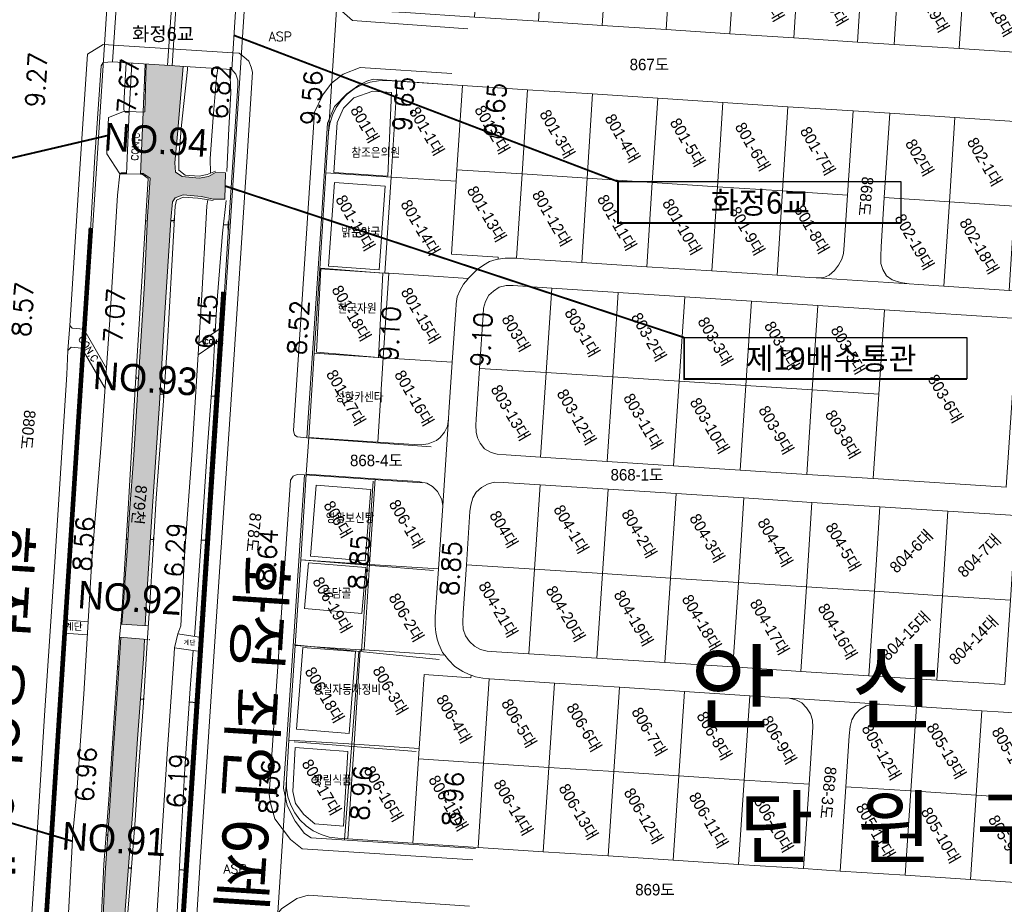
# Model space of a CAD drawing. Header units: metres. Extents: x 183400 to 184400, y 422200 to 427800.
# Tile 175 of 221: x 183801 to 184015, y 426805 to 426998. Entities that reach past the tile are written whole.
import ezdxf
from ezdxf.enums import TextEntityAlignment as Align

# ---------------------------------------------------------------- set-up
doc = ezdxf.new("R2010")
doc.units = ezdxf.units.M
doc.linetypes.add('DASHED2', pattern=[9.525, 6.35, -3.175])
for name, color, linetype in [('NR', 7, 'Continuous'), ('num', 7, 'Continuous'), ('교량명', 7, 'Continuous'), ('구조물명칭_작업', 5, 'Continuous'), ('도면리-t', 252, 'Continuous'), ('보축구간', 10, 'DASHED2'), ('하천', 140, 'Continuous'), ('횡단타점', 11, 'Continuous')]:
    doc.layers.add(name, color=color, linetype=linetype)
for name, color, linetype, lineweight in [('지번', 252, 'Continuous', 5), ('지적', 252, 'Continuous', 5), ('현황도', 7, 'Continuous', 5)]:
    doc.layers.add(name, color=color, linetype=linetype, lineweight=lineweight)
doc.styles.add('GHS', font='ROMANS', dxfattribs={"bigfont": 'GHS'})
doc.styles.add('gwang', font='romans.shx', dxfattribs={"bigfont": ' WHGTXT.SHX'})
doc.styles.get("Standard").update_dxf_attribs({"font": 'romans.shx', "bigfont": 'ghs.shx'})
doc.styles.add('UPM', font='Gulim.ttf')
doc.styles.add('돋움', font='Dotum.ttf')
doc.styles.add('평면도1(프)$0$굴림', font='Gulim.ttf')

msp = doc.modelspace()

# ---------------------------------------------------------------- hatches: boundary and pattern name
at = {"layer": '하천'}
h = msp.add_hatch(dxfattribs=at)
h.set_pattern_fill('MUDST', color=256, scale=0.25, style=0)
h.paths.add_polyline_path([(183833.85, 426954.28), (183834.25, 426958.18), (183834.81, 426959.04), (183836.57, 426959.7), (183840.52, 426959.31), (183843.09, 426958.73), (183845.58, 426958.73), (183845.73, 426964.47), (183843.55, 426964.52), (183842.08, 426963.7), (183840.03, 426963.32), (183836.34, 426963.63), (183834.9, 426964.6), (183834.75, 426966.62), (183835.31, 426972.87), (183836.53, 426987.6), (183828.5, 426988.12), (183828.24, 426977.69), (183827.88, 426977.63), (183827.28, 426964.36), (183827.83, 426964.33), (183829.35, 426963.31), (183828.82, 426954.94), (183828.12, 426940.4), (183826.84, 426919.92), (183825.83, 426903.12), (183824.9, 426890.66), (183824.38, 426882.23), (183823.82, 426874.44), (183823.51, 426869.94), (183823.21, 426866.35), (183828.3, 426866.05), (183828.58, 426871.66), (183829.77, 426890.95), (183831.43, 426914.32), (183832.53, 426934.06)])
h.paths.add_polyline_path([(183826.63, 426841.41), (183827.98, 426859.77), (183828.15, 426863.1), (183823, 426863.49), (183822.28, 426852.29), (183821.42, 426839.42), (183820.51, 426825.8), (183819.55, 426812.31), (183819.05, 426801.59), (183823.75, 426801.42), (183825.57, 426825.91)])

# ---------------------------------------------------------------- linework, layer by layer
at = {"layer": 'NR'}
for p, q in [((183828.36, 426982.53), (183828.06, 426982.54)), ((183824.42, 426977.63), (183824.43, 426977.81)), ((183823.7, 426964.45), (183823.71, 426964.26)), ((183828.4, 426963.95), (183828.22, 426963.7)), ((183828.78, 426953.99), (183828.34, 426954.01)), ((183833.84, 426954.13), (183834.62, 426954.09)), ((183845.3, 426953.24), (183846.45, 426953.16)), ((183826.84, 426919.79), (183826.28, 426919.82)), ((183831.54, 426916.4), (183832.34, 426916.34)), ((183842.66, 426915.99), (183844.08, 426915.89)), ((183824.54, 426884.77), (183824.18, 426884.79)), ((183829.39, 426884.81), (183830.12, 426884.77)), ((183840.49, 426884.69), (183842.08, 426884.59)), ((183822.59, 426857.06), (183822.27, 426857.08)), ((183827.27, 426850.11), (183827.98, 426850.06)), ((183837.88, 426849.48), (183839.51, 426849.37)), ((183820.13, 426820.48), (183819.75, 426820.51)), ((183824.64, 426813.43), (183825.32, 426813.37)), ((183835.72, 426813.01), (183837.1, 426812.91))]:
    msp.add_line(p, q, dxfattribs=at)
for points in [[(183828.05, 426982.15), (183828.07, 426982.93), (183828.07, 426982.15), (183828.1, 426982.93)], [(183828.07, 426982.24), (183828.09, 426982.84), (183828.09, 426982.24), (183828.11, 426982.84)], [(183828.09, 426982.33), (183828.11, 426982.75), (183828.12, 426982.33), (183828.13, 426982.75)], [(183824.21, 426977.82), (183824.65, 426977.79), (183824.2, 426977.8), (183824.65, 426977.78)], [(183824.26, 426977.8), (183824.6, 426977.78), (183824.26, 426977.79), (183824.6, 426977.77)], [(183824.31, 426977.79), (183824.55, 426977.78), (183824.31, 426977.78), (183824.54, 426977.76)], [(183823.97, 426964.27), (183823.46, 426964.25), (183823.97, 426964.29), (183823.46, 426964.26)], [(183823.91, 426964.28), (183823.52, 426964.26), (183823.91, 426964.3), (183823.52, 426964.28)], [(183823.85, 426964.29), (183823.58, 426964.28), (183823.85, 426964.31), (183823.57, 426964.29)], [(183828.54, 426963.47), (183827.89, 426963.94), (183828.56, 426963.48), (183827.9, 426963.95)], [(183828.48, 426963.54), (183827.98, 426963.9), (183828.49, 426963.56), (183827.99, 426963.92)], [(183828.42, 426963.61), (183828.07, 426963.86), (183828.43, 426963.63), (183828.08, 426963.88)], [(183834.68, 426955.11), (183834.57, 426953.07), (183834.62, 426955.12), (183834.51, 426953.07)], [(183828.31, 426953.45), (183828.38, 426954.58), (183828.34, 426953.45), (183828.41, 426954.58)], [(183828.35, 426953.58), (183828.4, 426954.45), (183828.38, 426953.58), (183828.43, 426954.44)], [(183828.39, 426953.71), (183828.42, 426954.31), (183828.42, 426953.71), (183828.45, 426954.31)], [(183834.54, 426954.65), (183834.48, 426953.55), (183834.49, 426954.65), (183834.43, 426953.55)], [(183834.61, 426954.88), (183834.53, 426953.31), (183834.55, 426954.88), (183834.47, 426953.31)], [(183846.34, 426953.97), (183846.23, 426952.37), (183846.26, 426953.98), (183846.15, 426952.38)], [(183846.45, 426954.31), (183846.29, 426952.02), (183846.37, 426954.32), (183846.21, 426952.03)], [(183846.55, 426954.65), (183846.35, 426951.67), (183846.47, 426954.65), (183846.27, 426951.68)], [(183826.23, 426919.1), (183826.32, 426920.55), (183826.27, 426919.09), (183826.36, 426920.55)], [(183826.28, 426919.26), (183826.35, 426920.38), (183826.32, 426919.26), (183826.39, 426920.38)], [(183826.33, 426919.43), (183826.38, 426920.21), (183826.37, 426919.42), (183826.42, 426920.21)], [(183832.27, 426916.91), (183832.19, 426915.79), (183832.21, 426916.91), (183832.13, 426915.8)], [(183832.34, 426917.14), (183832.22, 426915.55), (183832.28, 426917.14), (183832.17, 426915.55)], [(183832.41, 426917.38), (183832.26, 426915.31), (183832.36, 426917.38), (183832.21, 426915.31)], [(183843.95, 426916.91), (183843.82, 426914.91), (183843.85, 426916.91), (183843.72, 426914.91)], [(183844.08, 426917.33), (183843.89, 426914.47), (183843.98, 426917.33), (183843.79, 426914.48)], [(183844.2, 426917.75), (183843.96, 426914.04), (183844.1, 426917.76), (183843.86, 426914.04)], [(183842.2, 426886.54), (183841.95, 426882.64), (183842.09, 426886.54), (183841.85, 426882.65)], [(183824.15, 426884.32), (183824.2, 426885.26), (183824.18, 426884.32), (183824.23, 426885.26)], [(183824.18, 426884.42), (183824.22, 426885.15), (183824.21, 426884.42), (183824.25, 426885.15)], [(183824.21, 426884.53), (183824.24, 426885.04), (183824.24, 426884.53), (183824.27, 426885.04)], [(183830.05, 426885.29), (183829.99, 426884.26), (183830, 426885.29), (183829.94, 426884.26)], [(183830.12, 426885.51), (183830.03, 426884.04), (183830.07, 426885.51), (183829.98, 426884.04)], [(183830.18, 426885.72), (183830.07, 426883.81), (183830.13, 426885.73), (183830.01, 426883.82)], [(183841.93, 426885.65), (183841.8, 426883.56), (183841.83, 426885.66), (183841.7, 426883.56)], [(183842.06, 426886.09), (183841.88, 426883.1), (183841.96, 426886.1), (183841.77, 426883.11)], [(183822.24, 426856.67), (183822.3, 426857.5), (183822.27, 426856.67), (183822.32, 426857.49)], [(183822.27, 426856.76), (183822.32, 426857.4), (183822.3, 426856.76), (183822.34, 426857.4)], [(183822.3, 426856.86), (183822.33, 426857.3), (183822.32, 426856.86), (183822.35, 426857.3)], [(183827.91, 426850.57), (183827.86, 426849.57), (183827.86, 426850.57), (183827.81, 426849.57)], [(183827.98, 426850.78), (183827.89, 426849.35), (183827.93, 426850.78), (183827.84, 426849.36)], [(183828.04, 426850.99), (183827.93, 426849.14), (183827.99, 426850.99), (183827.88, 426849.14)], [(183839.37, 426850.43), (183839.23, 426848.34), (183839.27, 426850.44), (183839.13, 426848.34)], [(183839.51, 426850.88), (183839.31, 426847.88), (183839.4, 426850.88), (183839.2, 426847.89)], [(183839.64, 426851.32), (183839.38, 426847.43), (183839.54, 426851.32), (183839.28, 426847.43)], [(183819.72, 426820.02), (183819.79, 426820.99), (183819.74, 426820.02), (183819.82, 426820.99)], [(183819.75, 426820.13), (183819.81, 426820.88), (183819.78, 426820.13), (183819.84, 426820.88)], [(183819.79, 426820.24), (183819.83, 426820.77), (183819.81, 426820.24), (183819.85, 426820.76)], [(183825.26, 426813.85), (183825.18, 426812.9), (183825.21, 426813.86), (183825.13, 426812.91)], [(183825.32, 426814.05), (183825.21, 426812.7), (183825.28, 426814.06), (183825.17, 426812.7)], [(183825.39, 426814.25), (183825.24, 426812.49), (183825.34, 426814.25), (183825.2, 426812.49)], [(183836.97, 426813.89), (183836.84, 426811.96), (183836.87, 426813.9), (183836.74, 426811.97)], [(183837.09, 426814.3), (183836.91, 426811.54), (183837, 426814.31), (183836.81, 426811.55)], [(183837.22, 426814.71), (183836.98, 426811.12), (183837.12, 426814.71), (183836.88, 426811.13)]]:
    msp.add_solid(points, dxfattribs=at)
at = {"layer": '구조물명칭_작업', "ltscale": 20, "const_width": 0.4}
for points in [[(183931.09, 426962.55), (183847.62, 426994.33)], [(183695, 426943.3), (183820.13, 426972.57)], [(183945.49, 426928.66), (183845.66, 426961.6)], [(183681.72, 426858.02), (183812.46, 426819.19)]]:
    msp.add_lwpolyline(points, dxfattribs=at)
at = {"layer": '구조물명칭_작업', "linetype": 'Continuous'}
for points in [[(183992.56, 426953.55, 0.4, 0.4, 0), (183931.09, 426953.55, 0.4, 0.4, 0), (183931.09, 426962.55, 0, 0, 0)], [(184006.96, 426919.66, 0.4, 0.4, 0), (183945.49, 426919.66, 0.4, 0.4, 0), (183945.49, 426928.66, 0, 0, 0)]]:
    msp.add_lwpolyline(points, format="xyseb", dxfattribs=at)
for points in [[(183931.09, 426962.55), (183992.56, 426962.55), (183992.56, 426953.55)], [(183945.49, 426928.66), (184006.96, 426928.66), (184006.96, 426919.66)]]:
    msp.add_lwpolyline(points, dxfattribs=at)
at = {"layer": '보축구간', "const_width": 1}
for points in [[(183800.63, 426708.01), (183816.48, 426952.5)], [(183829.39, 426693.12), (183845.31, 426938.6)]]:
    msp.add_lwpolyline(points, dxfattribs=at)
at = {"layer": '지적', "linetype": 'Continuous'}
for points in [[(183784.08, 426445.98), (183841.5, 427333.41), (183842.07, 427336.29), (183842.68, 427338.89), (183843.64, 427341.91), (183844.5, 427344.25), (183845.93, 427347.19), (183856.03, 427362), (183934.99, 427445.17), (183931.19, 427445.49), (183920.44, 427446.4), (183909.46, 427447.32)], [(183934.99, 427445.17), (183856.03, 427362), (183845.93, 427347.19), (183844.5, 427344.25), (183843.64, 427341.91), (183842.68, 427338.89), (183842.07, 427336.29), (183841.5, 427333.41), (183784.08, 426445.98)], [(183812.34, 426425.2), (183870.97, 427323.92), (183871.44, 427326.93), (183872.34, 427330.3), (183873.74, 427333.8), (183875.98, 427337.47), (183877.7, 427340), (183880.02, 427342.94), (183895.43, 427359.44), (183971.95, 427442.05), (183945.64, 427444.27), (183942.11, 427444.57), (183936.32, 427445.06), (183934.99, 427445.17)], [(183971.95, 427442.05), (183895.43, 427359.44), (183880.02, 427342.94), (183877.7, 427340), (183875.98, 427337.47), (183873.74, 427333.8), (183872.34, 427330.3), (183871.44, 427326.93), (183870.97, 427323.92), (183812.34, 426425.2)], [(183979.08, 427030.02), (183980.63, 427029.78), (183981.99, 427029.31), (183983.23, 427028.5), (183984.25, 427027.4), (183984.84, 427026.06), (183985.15, 427024.57), (183985.1, 427022.57), (183984.35, 427011.21), (183983.16, 426992.89), (183991.14, 426992.37), (183992.33, 427010.69), (183993.08, 427021.96), (183993.18, 427023.46), (183993.55, 427024.9), (183994.25, 427026.05), (183995.3, 427027.36), (183996.75, 427028.21), (183997.99, 427028.57), (183999.61, 427028.61), (183979.08, 427030.02)], [(183901.08, 427016.63), (183899.89, 426998.32), (183913.77, 426997.41), (183914.97, 427015.73), (183901.08, 427016.63)], [(183914.97, 427015.73), (183913.77, 426997.41), (183927.65, 426996.51), (183928.85, 427014.82), (183914.97, 427015.73)], [(183928.85, 427014.82), (183927.65, 426996.51), (183941.53, 426995.6), (183942.73, 427013.92), (183928.85, 427014.82)], [(183942.73, 427013.92), (183941.53, 426995.6), (183955.41, 426994.7), (183956.61, 427013.02), (183942.73, 427013.92)], [(183956.61, 427013.02), (183955.41, 426994.7), (183969.29, 426993.79), (183970.48, 427012.11), (183956.61, 427013.02)], [(183844.57, 426611.72), (183847.44, 426655.62), (183847.66, 426659.01), (183848.66, 426674.37), (183849.66, 426689.73), (183850.66, 426705.08), (183851.66, 426720.44), (183852.18, 426728.42), (183853.29, 426745.49), (183854.4, 426762.49), (183855.81, 426784.06), (183856.44, 426793.65), (183858.98, 426832.57), (183859.54, 426841.18), (183860.88, 426861.75), (183862.1, 426880.35), (183863.31, 426898.94), (183863.84, 426906.92), (183865.04, 426925.26), (183866.23, 426943.61), (183867.59, 426964.46), (183868.16, 426973.32), (183870.7, 427012.24)], [(183870.7, 427012.24), (183868.16, 426973.32), (183868.43, 426975.18), (183868.99, 426976.98), (183869.82, 426978.67), (183870.91, 426980.21), (183872.22, 426981.56), (183873.73, 426982.69), (183875.4, 426983.56), (183877.18, 426984.17), (183879.04, 426984.49), (183880.92, 426984.52), (183883.1, 426984.38), (183897.25, 426983.46), (183911.41, 426982.53), (183925.57, 426981.61), (183939.73, 426980.69), (183953.89, 426979.76), (183968.04, 426978.84), (183982.19, 426977.92), (183990.18, 426977.4), (184004.33, 426976.48), (184018.49, 426975.55), (184024.37, 426975.17)], [(184024.37, 426990.2), (184019.46, 426990.52), (184005.3, 426991.45), (183991.14, 426992.37), (183983.16, 426992.89), (183969.29, 426993.79), (183955.41, 426994.7), (183941.53, 426995.6), (183927.65, 426996.51), (183913.77, 426997.41), (183899.89, 426998.32), (183884.91, 426999.29), (183881.9, 426999.48), (183880.04, 426999.75), (183878.24, 427000.31), (183876.55, 427001.14), (183875.01, 427002.23), (183873.66, 427003.54), (183872.53, 427005.05), (183871.66, 427006.72), (183871.05, 427008.5), (183870.73, 427010.36), (183870.7, 427012.24)], [(183970.48, 427012.11), (183969.29, 426993.79), (183983.16, 426992.89), (183984.35, 427011.21), (183970.48, 427012.11)], [(183992.33, 427010.69), (183991.14, 426992.37), (184005.3, 426991.45), (184006.49, 427009.77), (183992.33, 427010.69)], [(184006.49, 427009.77), (184005.3, 426991.45), (184019.46, 426990.52), (184020.65, 427008.84), (184006.49, 427009.77)], [(183880.92, 426984.52), (183879.04, 426984.49), (183877.18, 426984.17), (183875.4, 426983.56), (183873.73, 426982.69), (183872.22, 426981.56), (183870.91, 426980.21), (183869.82, 426978.67), (183868.99, 426976.98), (183868.43, 426975.18), (183868.16, 426973.32), (183867.59, 426964.46), (183881.74, 426963.55), (183883.1, 426984.38), (183880.92, 426984.52)], [(183883.1, 426984.38), (183881.74, 426963.55), (183895.9, 426962.63), (183896.06, 426965.14), (183897.25, 426983.46), (183883.1, 426984.38)], [(183897.25, 426983.46), (183896.06, 426965.14), (183910.22, 426964.22), (183911.41, 426982.53), (183897.25, 426983.46)], [(183911.41, 426982.53), (183910.22, 426964.22), (183924.38, 426963.29), (183925.57, 426981.61), (183911.41, 426982.53)], [(183925.57, 426981.61), (183924.38, 426963.29), (183938.54, 426962.37), (183939.73, 426980.69), (183925.57, 426981.61)], [(183939.73, 426980.69), (183938.54, 426962.37), (183952.7, 426961.45), (183953.89, 426979.76), (183939.73, 426980.69)], [(183953.89, 426979.76), (183952.7, 426961.45), (183966.85, 426960.52), (183968.04, 426978.84), (183953.89, 426979.76)], [(183968.04, 426978.84), (183966.85, 426960.52), (183981, 426959.6), (183982.19, 426977.92), (183968.04, 426978.84)], [(183982.19, 426977.92), (183981, 426959.6), (183980.29, 426948.71), (183980.13, 426946.96), (183979.73, 426945.67), (183979.06, 426944.4), (183978.19, 426943.21), (183977.03, 426942.2), (183975.69, 426941.63), (183974.15, 426941.62), (183994.36, 426940.31), (183992.52, 426940.62), (183990.7, 426941.2), (183989.49, 426942.04), (183988.65, 426943.43), (183988.23, 426944.78), (183988.2, 426946.35), (183988.29, 426948.36), (183988.99, 426959.08), (183990.18, 426977.4), (183982.19, 426977.92)], [(183990.18, 426977.4), (183988.99, 426959.08), (184003.14, 426958.16), (184004.33, 426976.48), (183990.18, 426977.4)], [(184004.33, 426976.48), (184003.14, 426958.16), (184017.31, 426957.23), (184018.49, 426975.55), (184004.33, 426976.48)], [(183867.59, 426964.46), (183866.23, 426943.61), (183880.38, 426942.68), (183881.74, 426963.55), (183867.59, 426964.46)], [(183896.06, 426965.14), (183895.9, 426962.63), (183894.87, 426946.82), (183905.04, 426946.16), (183905.01, 426945.71), (183906.59, 426945.94), (183908.47, 426945.92), (183909.03, 426945.89), (183910.22, 426964.22), (183896.06, 426965.14)], [(183910.22, 426964.22), (183909.03, 426945.89), (183910.59, 426945.8), (183923.19, 426944.98), (183924.38, 426963.29), (183910.22, 426964.22)], [(183881.74, 426963.55), (183880.38, 426942.68), (183881.24, 426942.62), (183898.54, 426941.49), (183899.52, 426942.5), (183900.49, 426943.43), (183901.81, 426944.41), (183903.18, 426945.18), (183904.58, 426945.65), (183905.01, 426945.71), (183905.04, 426946.16), (183894.87, 426946.82), (183895.9, 426962.63), (183881.74, 426963.55)], [(183924.38, 426963.29), (183923.19, 426944.98), (183937.35, 426944.05), (183938.54, 426962.37), (183924.38, 426963.29)], [(183938.54, 426962.37), (183937.35, 426944.05), (183951.51, 426943.13), (183952.7, 426961.45), (183938.54, 426962.37)], [(183952.7, 426961.45), (183951.51, 426943.13), (183965.66, 426942.2), (183966.85, 426960.52), (183952.7, 426961.45)], [(183966.85, 426960.52), (183965.66, 426942.2), (183972.69, 426941.74), (183974.15, 426941.62), (183975.69, 426941.63), (183977.03, 426942.2), (183978.19, 426943.21), (183979.06, 426944.4), (183979.73, 426945.67), (183980.13, 426946.96), (183980.29, 426948.71), (183981, 426959.6), (183966.85, 426960.52)], [(183988.99, 426959.08), (183988.29, 426948.36), (183988.2, 426946.35), (183988.23, 426944.78), (183988.65, 426943.43), (183989.49, 426942.04), (183990.7, 426941.2), (183992.52, 426940.62), (183994.36, 426940.31), (183996.5, 426940.19), (184001.96, 426939.84), (184003.14, 426958.16), (183988.99, 426959.08)], [(184003.14, 426958.16), (184001.96, 426939.84), (184016.12, 426938.91), (184017.31, 426957.23), (184003.14, 426958.16)], [(183906.59, 426945.94), (183905.01, 426945.71), (183904.58, 426945.65), (183903.18, 426945.18), (183901.81, 426944.41), (183900.49, 426943.43), (183899.52, 426942.5), (183898.54, 426941.49), (183898.43, 426941.38), (183897.53, 426940.26), (183896.74, 426938.96), (183896.13, 426937.53), (183895.91, 426935.96), (183895.8, 426934.52), (183895.68, 426932.63), (183895.06, 426923.3), (183894.34, 426912.43), (183894.25, 426910.98), (183892.98, 426892.11), (183892.06, 426878.38), (183891.37, 426867.97), (183891.35, 426866.01), (183891.48, 426864.56), (183891.78, 426863.13), (183892.12, 426862.05), (183892.96, 426860.2), (183893.43, 426859.61), (183894.21, 426858.62), (183895.63, 426857.19), (183897.32, 426856.09), (183898.76, 426855.39), (183899.15, 426855.26), (183900.13, 426854.93), (183901.68, 426854.62), (183903.11, 426854.48), (183903.15, 426854.47), (183917.27, 426853.56), (183931.42, 426852.65), (183945.57, 426851.73), (183959.72, 426850.82), (183966.28, 426850.38), (183968.28, 426850.28), (183987.99, 426848.99), (183990, 426848.85), (183996.01, 426848.46), (184010.17, 426847.55), (184024.33, 426846.63)], [(184024.37, 426938.37), (184016.12, 426938.91), (184001.96, 426939.84), (183996.5, 426940.19), (183994.36, 426940.31), (183974.15, 426941.62), (183972.69, 426941.74), (183965.66, 426942.2), (183951.51, 426943.13), (183937.35, 426944.05), (183923.19, 426944.98), (183910.59, 426945.8), (183909.03, 426945.89), (183908.47, 426945.92), (183906.59, 426945.94)], [(183866.23, 426943.61), (183865.04, 426925.26), (183880.04, 426924.28), (183881.24, 426942.62), (183880.38, 426942.68), (183866.23, 426943.61)], [(183881.24, 426942.62), (183880.04, 426924.28), (183895.06, 426923.3), (183895.68, 426932.63), (183895.8, 426934.52), (183895.91, 426935.96), (183896.13, 426937.53), (183896.74, 426938.96), (183897.53, 426940.26), (183898.43, 426941.38), (183898.54, 426941.49), (183881.24, 426942.62)], [(184015.52, 426896.11), (183986.58, 426897.99), (183972.11, 426898.92), (183957.64, 426899.86), (183943.17, 426900.8), (183928.7, 426901.74), (183914.23, 426902.68), (183906.79, 426903.16), (183904.82, 426903.34), (183903.49, 426903.71), (183902.08, 426904.5), (183901.14, 426905.7), (183900.55, 426906.84), (183900.27, 426908.11), (183900.17, 426909.62), (183900.25, 426910.95), (183900.99, 426921.97), (183901.76, 426933.56), (183901.87, 426935.03), (183902.27, 426936.47), (183903.03, 426937.9), (183903.99, 426938.76), (183905.28, 426939.61), (183906.77, 426939.94), (183908.26, 426939.96), (183909.28, 426939.87)], [(183908.26, 426939.96), (183906.77, 426939.94), (183905.28, 426939.61), (183903.99, 426938.76), (183903.03, 426937.9), (183902.27, 426936.47), (183901.87, 426935.03), (183901.76, 426933.56), (183900.99, 426921.97), (183915.46, 426921.03), (183916.69, 426939.39), (183909.28, 426939.87), (183908.26, 426939.96)], [(183909.28, 426939.87), (183916.69, 426939.39), (183931.16, 426938.44), (183945.63, 426937.5), (183960.1, 426936.55), (183974.57, 426935.61), (183989.04, 426934.66), (184017.97, 426932.77), (184024.37, 426932.35)], [(183916.69, 426939.39), (183915.46, 426921.03), (183929.93, 426920.09), (183931.16, 426938.44), (183916.69, 426939.39)], [(183931.16, 426938.44), (183929.93, 426920.09), (183944.4, 426919.15), (183945.63, 426937.5), (183931.16, 426938.44)], [(183945.63, 426937.5), (183944.4, 426919.15), (183958.87, 426918.21), (183960.1, 426936.55), (183945.63, 426937.5)], [(183960.1, 426936.55), (183958.87, 426918.21), (183973.34, 426917.27), (183974.57, 426935.61), (183960.1, 426936.55)], [(183974.57, 426935.61), (183973.34, 426917.27), (183987.81, 426916.33), (183989.04, 426934.66), (183974.57, 426935.61)], [(183989.04, 426934.66), (183987.81, 426916.33), (183986.58, 426897.99), (184015.52, 426896.11), (184017.97, 426932.77), (183989.04, 426934.66)], [(183865.04, 426925.26), (183863.84, 426906.92), (183878.84, 426905.94), (183880.04, 426924.28), (183865.04, 426925.26)], [(183880.04, 426924.28), (183878.84, 426905.94), (183886.79, 426905.42), (183888.28, 426905.34), (183889.78, 426905.57), (183891.62, 426906.31), (183892.43, 426906.94), (183893.39, 426908.11), (183893.99, 426909.43), (183894.25, 426910.98), (183894.34, 426912.43), (183895.06, 426923.3), (183880.04, 426924.28)], [(183900.99, 426921.97), (183900.25, 426910.95), (183900.17, 426909.62), (183900.27, 426908.11), (183900.55, 426906.84), (183901.14, 426905.7), (183902.08, 426904.5), (183903.49, 426903.71), (183904.82, 426903.34), (183906.79, 426903.16), (183914.23, 426902.68), (183915.46, 426921.03), (183900.99, 426921.97)], [(183915.46, 426921.03), (183914.23, 426902.68), (183928.7, 426901.74), (183929.93, 426920.09), (183915.46, 426921.03)], [(183929.93, 426920.09), (183928.7, 426901.74), (183943.17, 426900.8), (183944.4, 426919.15), (183929.93, 426920.09)], [(183944.4, 426919.15), (183943.17, 426900.8), (183957.64, 426899.86), (183958.87, 426918.21), (183944.4, 426919.15)], [(183958.87, 426918.21), (183957.64, 426899.86), (183972.11, 426898.92), (183973.34, 426917.27), (183958.87, 426918.21)], [(183973.34, 426917.27), (183972.11, 426898.92), (183986.58, 426897.99), (183987.81, 426916.33), (183973.34, 426917.27)], [(183894.25, 426910.98), (183893.99, 426909.43), (183893.39, 426908.11), (183892.43, 426906.94), (183891.62, 426906.31), (183889.78, 426905.57), (183888.28, 426905.34), (183886.79, 426905.42), (183878.84, 426905.94), (183863.84, 426906.92), (183863.31, 426898.94), (183878.3, 426897.96), (183886.5, 426897.42), (183888.03, 426897.3), (183889.49, 426897.04), (183890.78, 426896.3), (183891.81, 426895.23), (183892.78, 426893.49), (183892.98, 426892.11), (183894.25, 426910.98)], [(183863.31, 426898.94), (183862.1, 426880.35), (183877.09, 426879.36), (183878.3, 426897.96), (183863.31, 426898.94)], [(183878.3, 426897.96), (183877.09, 426879.36), (183892.06, 426878.38), (183892.98, 426892.11), (183892.78, 426893.49), (183891.81, 426895.23), (183890.78, 426896.3), (183889.49, 426897.04), (183888.03, 426897.3), (183886.5, 426897.42), (183878.3, 426897.96)], [(184015.19, 426853.24), (184000.4, 426854.19), (183985.62, 426855.15), (183970.83, 426856.1), (183956.05, 426857.06), (183941.26, 426858.02), (183926.48, 426858.97), (183911.69, 426859.93), (183904.68, 426860.38), (183902.67, 426860.5), (183901.2, 426860.87), (183899.89, 426861.57), (183898.82, 426862.6), (183897.91, 426863.82), (183897.45, 426865.3), (183897.36, 426866.73), (183897.44, 426868.76), (183898.14, 426879.26), (183898.91, 426890.85), (183899.08, 426892.26), (183899.49, 426893.79), (183900.27, 426895.08), (183901.41, 426896.06), (183902.69, 426896.79), (183904.13, 426897.2), (183906.14, 426897.19)], [(183904.13, 426897.2), (183902.69, 426896.79), (183901.41, 426896.06), (183900.27, 426895.08), (183899.49, 426893.79), (183899.08, 426892.26), (183898.91, 426890.85), (183898.14, 426879.26), (183912.92, 426878.3), (183914.14, 426896.67), (183906.14, 426897.19), (183904.13, 426897.2)], [(183906.14, 426897.19), (183914.14, 426896.67), (183928.92, 426895.71), (183943.7, 426894.75), (183958.48, 426893.79), (183973.26, 426892.83), (183988.04, 426891.88), (184002.82, 426890.92), (184017.6, 426889.96)], [(183914.14, 426896.67), (183912.92, 426878.3), (183927.7, 426877.35), (183928.92, 426895.71), (183914.14, 426896.67)], [(183928.92, 426895.71), (183927.7, 426877.35), (183942.48, 426876.39), (183943.7, 426894.75), (183928.92, 426895.71)], [(183943.7, 426894.75), (183942.48, 426876.39), (183957.27, 426875.43), (183958.48, 426893.79), (183943.7, 426894.75)], [(183958.48, 426893.79), (183957.27, 426875.43), (183972.05, 426874.47), (183973.26, 426892.83), (183958.48, 426893.79)], [(183973.26, 426892.83), (183972.05, 426874.47), (183986.83, 426873.52), (183988.04, 426891.88), (183973.26, 426892.83)], [(183988.04, 426891.88), (183986.83, 426873.52), (184001.61, 426872.56), (184002.82, 426890.92), (183988.04, 426891.88)], [(184002.82, 426890.92), (184001.61, 426872.56), (184016.4, 426871.6), (184017.6, 426889.96), (184002.82, 426890.92)], [(183862.1, 426880.35), (183860.88, 426861.75), (183875.03, 426860.82), (183875.87, 426860.76), (183877.09, 426879.36), (183862.1, 426880.35)], [(183877.09, 426879.36), (183875.87, 426860.76), (183893.43, 426859.61), (183892.96, 426860.2), (183892.12, 426862.05), (183891.78, 426863.13), (183891.48, 426864.56), (183891.35, 426866.01), (183891.37, 426867.97), (183892.06, 426878.38), (183877.09, 426879.36)], [(183898.14, 426879.26), (183897.44, 426868.76), (183897.36, 426866.73), (183897.45, 426865.3), (183897.91, 426863.82), (183898.82, 426862.6), (183899.89, 426861.57), (183901.2, 426860.87), (183902.67, 426860.5), (183904.68, 426860.38), (183911.69, 426859.93), (183912.92, 426878.3), (183898.14, 426879.26)], [(183912.92, 426878.3), (183911.69, 426859.93), (183926.48, 426858.97), (183927.7, 426877.35), (183912.92, 426878.3)], [(183927.7, 426877.35), (183926.48, 426858.97), (183941.26, 426858.02), (183942.48, 426876.39), (183927.7, 426877.35)], [(183942.48, 426876.39), (183941.26, 426858.02), (183956.05, 426857.06), (183957.27, 426875.43), (183942.48, 426876.39)], [(183957.27, 426875.43), (183956.05, 426857.06), (183970.83, 426856.1), (183972.05, 426874.47), (183957.27, 426875.43)], [(183972.05, 426874.47), (183970.83, 426856.1), (183985.62, 426855.15), (183986.83, 426873.52), (183972.05, 426874.47)], [(183986.83, 426873.52), (183985.62, 426855.15), (184000.4, 426854.19), (184001.61, 426872.56), (183986.83, 426873.52)], [(184001.61, 426872.56), (184000.4, 426854.19), (184015.19, 426853.24), (184016.4, 426871.6), (184001.61, 426872.56)], [(183860.88, 426861.75), (183859.54, 426841.18), (183873.69, 426840.25), (183875.03, 426860.82), (183860.88, 426861.75)], [(183875.03, 426860.82), (183873.69, 426840.25), (183887.88, 426839.33), (183888.96, 426855.39), (183899.12, 426854.73), (183899.15, 426855.26), (183898.76, 426855.39), (183897.32, 426856.09), (183895.63, 426857.19), (183894.21, 426858.62), (183893.43, 426859.61), (183875.87, 426860.76), (183875.03, 426860.82)], [(183888.96, 426855.39), (183887.88, 426839.33), (183887.73, 426837.07), (183901.88, 426836.15), (183903.11, 426854.48), (183901.68, 426854.62), (183900.13, 426854.93), (183899.15, 426855.26), (183899.12, 426854.73), (183888.96, 426855.39)], [(183903.11, 426854.48), (183901.88, 426836.15), (183916.04, 426835.23), (183917.27, 426853.56), (183903.15, 426854.47), (183903.11, 426854.48)], [(183917.27, 426853.56), (183916.04, 426835.23), (183930.19, 426834.31), (183931.42, 426852.65), (183917.27, 426853.56)], [(183931.42, 426852.65), (183930.19, 426834.31), (183944.34, 426833.4), (183945.57, 426851.73), (183931.42, 426852.65)], [(183945.57, 426851.73), (183944.34, 426833.4), (183958.49, 426832.48), (183959.72, 426850.82), (183945.57, 426851.73)], [(183959.72, 426850.82), (183958.49, 426832.48), (183972.64, 426831.56), (183973.47, 426843.99), (183973.38, 426845.51), (183972.93, 426846.9), (183972.05, 426848.2), (183971.05, 426849.25), (183969.74, 426849.95), (183968.28, 426850.28), (183966.28, 426850.38), (183959.72, 426850.82)], [(183968.28, 426850.28), (183969.74, 426849.95), (183971.05, 426849.25), (183972.05, 426848.2), (183972.93, 426846.9), (183973.38, 426845.51), (183973.47, 426843.99), (183972.64, 426831.56), (183971.41, 426813.23), (183979.39, 426812.71), (183980.62, 426831.04), (183981.36, 426842.09), (183981.55, 426844.09), (183981.96, 426845.54), (183982.65, 426846.84), (183983.66, 426847.83), (183985.03, 426848.64), (183986.52, 426848.97), (183987.99, 426848.99), (183968.28, 426850.28)], [(183987.99, 426848.99), (183986.52, 426848.97), (183985.03, 426848.64), (183983.66, 426847.83), (183982.65, 426846.84), (183981.96, 426845.54), (183981.55, 426844.09), (183981.36, 426842.09), (183980.62, 426831.04), (183994.78, 426830.12), (183996.01, 426848.46), (183990, 426848.85), (183987.99, 426848.99)], [(183996.01, 426848.46), (183994.78, 426830.12), (184008.95, 426829.2), (184010.17, 426847.55), (183996.01, 426848.46)], [(184010.17, 426847.55), (184008.95, 426829.2), (184023.11, 426828.28), (184024.33, 426846.63), (184010.17, 426847.55)], [(183859.54, 426841.18), (183858.98, 426832.57), (183859.01, 426830.69), (183859.33, 426828.83), (183859.94, 426827.05), (183860.81, 426825.38), (183861.94, 426823.87), (183863.29, 426822.56), (183864.83, 426821.47), (183866.52, 426820.64), (183868.32, 426820.08), (183870.18, 426819.82), (183872.35, 426819.68), (183873.69, 426840.25), (183859.54, 426841.18)], [(183873.69, 426840.25), (183872.35, 426819.68), (183886.5, 426818.76), (183887.73, 426837.07), (183887.88, 426839.33), (183873.69, 426840.25)], [(183887.73, 426837.07), (183886.5, 426818.76), (183900.65, 426817.84), (183901.88, 426836.15), (183887.73, 426837.07)], [(183901.88, 426836.15), (183900.65, 426817.84), (183914.81, 426816.91), (183916.04, 426835.23), (183901.88, 426836.15)], [(183916.04, 426835.23), (183914.81, 426816.91), (183928.96, 426815.99), (183930.19, 426834.31), (183916.04, 426835.23)], [(183930.19, 426834.31), (183928.96, 426815.99), (183943.11, 426815.07), (183944.34, 426833.4), (183930.19, 426834.31)], [(183944.34, 426833.4), (183943.11, 426815.07), (183957.26, 426814.15), (183958.49, 426832.48), (183944.34, 426833.4)], [(183858.98, 426832.57), (183856.44, 426793.65)], [(184021.9, 426809.95), (184007.73, 426810.87), (183993.56, 426811.79), (183979.39, 426812.71), (183971.41, 426813.23), (183957.26, 426814.15), (183943.11, 426815.07), (183928.96, 426815.99), (183914.81, 426816.91), (183900.65, 426817.84), (183886.5, 426818.76), (183872.35, 426819.68), (183870.18, 426819.82), (183868.32, 426820.08), (183866.52, 426820.64), (183864.83, 426821.47), (183863.29, 426822.56), (183861.94, 426823.87), (183860.81, 426825.38), (183859.94, 426827.05), (183859.33, 426828.83), (183859.01, 426830.69), (183858.98, 426832.57)], [(183958.49, 426832.48), (183957.26, 426814.15), (183971.41, 426813.23), (183972.64, 426831.56), (183958.49, 426832.48)], [(183980.62, 426831.04), (183979.39, 426812.71), (183993.56, 426811.79), (183994.78, 426830.12), (183980.62, 426831.04)], [(183994.78, 426830.12), (183993.56, 426811.79), (184007.73, 426810.87), (184008.95, 426829.2), (183994.78, 426830.12)], [(184008.95, 426829.2), (184007.73, 426810.87), (184021.9, 426809.95), (184023.11, 426828.28), (184008.95, 426829.2)]]:
    msp.add_lwpolyline(points, dxfattribs=at)
at = {"layer": '현황도'}
for p, q in [((183822.17, 427003.5), (183821.19, 426988.59)), ((183834.14, 427002.73), (183833.17, 426987.82)), ((183835.14, 427002.66), (183834.17, 426987.75)), ((183848.09, 427001.75), (183847.15, 426986.91)), ((183815.71, 426990.26), (183819.17, 426992.33)), ((183819.17, 426992.33), (183847.38, 426990.55)), ((183814.03, 426964.25), (183815.71, 426990.26)), ((183818.7, 426987.74), (183817.32, 426967.97)), ((183819.16, 426988.47), (183818.7, 426987.74)), ((183821.19, 426988.59), (183819.16, 426988.47)), ((183847.15, 426986.91), (183821.19, 426988.59)), ((183823.78, 426977.84), (183823.99, 426977.65)), ((183823.99, 426977.65), (183824.82, 426977.62)), ((183827.88, 426977.63), (183824.82, 426977.79)), ((183817.32, 426967.97), (183815.36, 426934.92)), ((183811.94, 426931.26), (183814.03, 426964.25)), ((183822.74, 426964.22), (183823.14, 426964.44)), ((183824.21, 426964.28), (183822.74, 426964.22)), ((183823.14, 426964.44), (183824.22, 426964.47)), ((183827.27, 426964.14), (183824.21, 426964.28)), ((183880.45, 426961.56), (183869.48, 426962.36)), ((183879.14, 426943.41), (183868.17, 426944.21)), ((183815.36, 426934.92), (183814.93, 426930.47)), ((183811.94, 426931.26), (183811.5, 426925.85)), ((183812.41, 426930.72), (183811.94, 426931.26)), ((183814.93, 426930.47), (183812.41, 426930.72)), ((183819.86, 426921.94), (183814.93, 426930.47)), ((183839.92, 426927.43), (183845.05, 426930.89)), ((183839.81, 426924.94), (183844.89, 426928.37)), ((183877.88, 426897.45), (183875.35, 426860.59)), ((183864.25, 426881.11), (183865.48, 426896.57)), ((183877.34, 426895.62), (183865.48, 426896.57)), ((183876.11, 426880.16), (183877.34, 426895.62)), ((183862.1, 426880.32), (183891.01, 426878.02)), ((183876.11, 426880.16), (183864.25, 426881.11)), ((183863.77, 426879.71), (183862.94, 426869.74)), ((183876.23, 426878.67), (183863.77, 426879.71)), ((183875.39, 426868.7), (183876.23, 426878.67)), ((183875.39, 426868.7), (183862.94, 426869.74)), ((183815.89, 426866.86), (183810.83, 426867.32)), ((183822.96, 426866.36), (183822.67, 426863.52)), ((183828.96, 426866.01), (183822.96, 426866.36)), ((183810.67, 426864.43), (183815.71, 426864.03)), ((183822.67, 426863.52), (183828.76, 426863.06)), ((183834.69, 426861.23), (183835.37, 426864.24)), ((183835.37, 426864.24), (183840.52, 426863.48)), ((183834.69, 426861.23), (183840.25, 426860.42)), ((183860.71, 426861.86), (183892.24, 426858.69)), ((183861.2, 426843.51), (183862.55, 426861.26)), ((183874.02, 426860.39), (183862.55, 426861.26)), ((183874.77, 426860.45), (183871.6, 426819.57)), ((183872.67, 426842.63), (183874.02, 426860.39)), ((183872.67, 426842.63), (183861.2, 426843.51)), ((183860.7, 426840.82), (183887.24, 426838.67))]:
    msp.add_line(p, q, dxfattribs=at)
for points in [[(183898.46, 426995.79), (183873.39, 426997.58), (183870.44, 427000.12), (183868.54, 427003.72), (183867.56, 427010.49), (183869.76, 427045.79), (183871.62, 427077.14), (183872.07, 427077.83), (183873.38, 427078.39), (183875.79, 427078.67), (183902.1, 427076.65)], [(183824.67, 426641.85), (183824.99, 426641.83), (183826.47, 426642.09), (183827.78, 426642.79), (183828.44, 426643.32), (183828.91, 426644.13), (183829.35, 426645.33), (183830.74, 426666.53), (183834.43, 426722.62), (183837.18, 426765.83), (183840.26, 426814.7), (183844.04, 426871.26), (183847.28, 426919.5), (183850.36, 426966.88), (183851.61, 426986.34), (183851.35, 426987.45), (183850.79, 426988.72), (183849.71, 426989.67), (183848.72, 426990.48), (183847.38, 426990.55)], [(183823.78, 426977.84), (183823.67, 426978.12), (183823.7, 426980.78), (183824.18, 426988.4)], [(183824.82, 426977.79), (183825.35, 426988.32)], [(183827.88, 426977.63), (183828.26, 426988.13)], [(183828.5, 426988.12), (183828.24, 426977.69), (183827.88, 426977.63)], [(183843.55, 426964.52), (183842.08, 426963.7), (183840.03, 426963.32), (183836.34, 426963.63), (183834.9, 426964.6), (183834.75, 426966.62), (183835.31, 426972.87), (183836.53, 426987.6)], [(183837.51, 426987.54), (183837.49, 426986.91), (183836.19, 426974.85), (183835.63, 426967.99), (183835.63, 426965.07), (183836.96, 426963.94), (183840.06, 426963.72), (183841.76, 426964.08), (183843.56, 426964.82)], [(183890.44, 426904.92), (183863.45, 426906.83), (183861.3, 426907.05), (183860.75, 426907.54), (183860.57, 426908.45), (183865.09, 426977.64), (183866.94, 426981.44), (183868.82, 426983.93), (183871.31, 426985.88), (183875.02, 426987.35), (183894.98, 426986.06)], [(183836.31, 426797.51), (183837.1, 426812.93), (183838.27, 426830.66), (183839.37, 426847.23), (183840.25, 426860.42), (183841.27, 426871.83), (183842.15, 426885.83), (183843.47, 426906.57), (183844.72, 426925.63), (183846.26, 426950.32), (183847.43, 426967.84), (183848.46, 426983.38), (183848.42, 426984.62), (183848.01, 426985.94), (183847.15, 426986.91)], [(183842.47, 426964.37), (183842.41, 426967.58), (183843.04, 426976.5), (183843.76, 426985.16), (183844.05, 426987.11)], [(183846.04, 426964.76), (183846.5, 426974.13), (183846.89, 426981.82), (183846.69, 426986.94)], [(183863.46, 426906.83), (183866.53, 426953.35), (183867.94, 426975.23), (183869.47, 426978.89), (183872.15, 426981.62), (183874.72, 426983.52), (183876.5, 426984.41), (183877.84, 426984.8), (183894.89, 426983.59)], [(183881.07, 426963.72), (183869.33, 426964.5), (183870.01, 426975.41), (183871.39, 426978.51), (183873.67, 426980.78), (183877.81, 426982.23), (183881.87, 426981.93), (183881.07, 426963.72)], [(183822.74, 426964.22), (183819.93, 426968.62), (183820.33, 426976.51), (183823.78, 426977.84)], [(183823.78, 426977.84), (183824.82, 426977.79)], [(183824.82, 426977.79), (183824.21, 426964.28)], [(183827.88, 426977.63), (183827.27, 426964.14)], [(183805.56, 426719.81), (183806.32, 426720.7), (183807.45, 426735.68), (183809.07, 426761.14), (183810.76, 426787.61), (183812.56, 426820.89), (183813.41, 426829.91), (183814.92, 426851.15), (183816.72, 426880.29), (183818.71, 426905.47), (183820.6, 426932.48), (183822.3, 426959.64), (183822.74, 426964.22)], [(183827.27, 426964.14), (183827.61, 426964.14), (183828.9, 426963.21), (183827.83, 426945.51), (183826.29, 426920.06), (183824.57, 426891.43), (183823.31, 426869.97), (183822.96, 426866.36)], [(183823.21, 426866.35), (183823.51, 426869.94), (183823.82, 426874.44), (183824.38, 426882.23), (183824.9, 426890.66), (183825.83, 426903.12), (183826.84, 426919.92), (183828.12, 426940.4), (183828.82, 426954.94), (183829.35, 426963.31), (183827.83, 426964.33), (183827.28, 426964.36)], [(183843.09, 426958.73), (183845.58, 426958.73), (183845.73, 426964.47), (183843.55, 426964.52)], [(183868.17, 426944.21), (183869.48, 426962.36)], [(183879.14, 426943.41), (183880.45, 426961.56)], [(183828.3, 426866.05), (183828.58, 426871.66), (183829.77, 426890.95), (183831.43, 426914.32), (183832.53, 426934.06), (183833.85, 426954.28), (183834.25, 426958.18), (183834.81, 426959.04), (183836.57, 426959.7), (183840.52, 426959.31), (183843.09, 426958.73)], [(183824.38, 426801.98), (183825.33, 426813.56), (183826.08, 426823.76), (183826.67, 426832.66), (183827.94, 426849.25), (183828.63, 426861.23), (183829.3, 426870.94), (183829.92, 426881.5), (183830.68, 426893.76), (183832.09, 426912.86), (183833.06, 426926.37), (183834.11, 426944.35), (183834.79, 426957.24), (183835.1, 426958.5), (183836.52, 426959.17), (183839.71, 426958.96), (183843.09, 426958.43)], [(183835.37, 426864.24), (183836.04, 426866.03), (183836.94, 426882.35), (183838.46, 426903.08), (183839.54, 426920.32), (183840.57, 426937.97), (183841.54, 426954.6), (183841.71, 426957.31), (183841.91, 426958.61)], [(183843.53, 426929.87), (183843.86, 426935.91), (183845.1, 426951.34), (183845.87, 426958.43)], [(183866.47, 426943.69), (183865.54, 426925.48), (183878.99, 426924.36), (183879.96, 426942.66), (183866.48, 426943.72)], [(183838.99, 426863.71), (183839.3, 426867.6), (183840.53, 426885.34), (183841.84, 426904.97), (183843.07, 426921.56), (183843.39, 426927.36)], [(183824.67, 426641.85), (183800.02, 426643.58), (183797.28, 426643.83), (183794.59, 426645.55), (183793.23, 426648.54), (183796.05, 426686.1), (183798.09, 426715.85), (183799.49, 426734.77), (183801.19, 426762.31), (183803, 426793.41), (183805.1, 426825.54), (183806.36, 426846.54), (183808.61, 426879.95), (183811.27, 426920.63), (183811.5, 426925.85), (183812.21, 426926.55), (183814.53, 426926.35), (183819.56, 426917.62)], [(183814.53, 426926.35), (183812.9, 426898.4), (183811.1, 426872.08), (183810.35, 426858.87), (183809.06, 426838.59), (183807.67, 426815.82), (183806.74, 426802.7), (183806.39, 426798.5), (183805.41, 426782.08), (183804.54, 426766.86), (183803.29, 426750.81), (183802.75, 426740.47), (183801.27, 426719.9), (183800.02, 426701.45), (183798.78, 426681.9), (183797.22, 426661.88), (183796.36, 426648.54), (183797.21, 426647.13), (183798.93, 426646.77)], [(183899.51, 426815.15), (183862.45, 426817.57), (183859.87, 426819.57), (183856.51, 426824.09), (183855.53, 426827.46), (183855.21, 426829.4), (183858.97, 426883.8), (183859.85, 426897.68), (183860.45, 426898.56), (183861.3, 426898.89), (183862.89, 426898.83), (183888.53, 426897.05)], [(183862.89, 426898.83), (183860.74, 426865.84), (183858.34, 426830.72), (183859.18, 426826.96), (183860.92, 426823.54), (183862.95, 426820.89), (183864.41, 426819.92), (183900.11, 426817.62)], [(183818.73, 426801.61), (183819.26, 426814.13), (183820.36, 426828.24), (183821.44, 426844.94), (183822.41, 426859.15), (183822.67, 426863.52)], [(183823, 426863.49), (183822.28, 426852.29), (183821.42, 426839.42), (183820.51, 426825.8), (183819.55, 426812.31), (183819.05, 426801.59)], [(183823.75, 426801.42), (183825.57, 426825.91), (183826.63, 426841.41), (183827.98, 426859.77), (183828.15, 426863.1)], [(183822.03, 426645.3), (183822.24, 426653.12), (183822.93, 426667.74), (183823.81, 426682.39), (183824.98, 426700.53), (183825.92, 426718.89), (183826.73, 426737.32), (183827.89, 426757.8), (183828.92, 426774.16), (183829.79, 426791.49), (183830.79, 426802.98), (183831.85, 426819.12), (183833.09, 426838.2), (183834.49, 426858.74), (183834.69, 426861.23)], [(183835.06, 426800.82), (183835.17, 426802.32), (183836.04, 426819.35), (183836.91, 426834.99), (183838.07, 426852.38), (183838.74, 426860.64)], [(183871.39, 426822.43), (183865.14, 426822.99), (183862.8, 426825), (183860.97, 426827.37), (183860.38, 426829.98), (183860.9, 426839.54), (183872.38, 426838.71), (183871.39, 426822.43)], [(183878.42, 426726.03), (183851.84, 426728.13), (183849.51, 426728.51), (183849.13, 426729.06), (183848.97, 426730.1), (183850.45, 426752.11), (183851.46, 426769.59), (183853.37, 426797.25), (183854.71, 426800.51), (183857.95, 426804.5), (183861.27, 426806.74), (183863.69, 426807.49), (183898.83, 426805.07)]]:
    msp.add_lwpolyline(points, dxfattribs=at)
msp.add_point((183829.21, 426863.02), dxfattribs=at)

# ---------------------------------------------------------------- texts
at = {"layer": 'num', "style": '돋움'}
for s, rotation, p in [('NO.94', 356.2294, (183819.15, 426969.37)), ('NO.93', 356.2294, (183816.77, 426917.51)), ('NO.92', 356.1816, (183813.46, 426869.85)), ('NO.91', 356.1816, (183810.01, 426817.43))]:
    msp.add_text(s, height=6, rotation=rotation, dxfattribs=at).set_placement(p)
at = {"layer": '교량명', "style": '돋움'}
msp.add_text('화정6교', height=3, dxfattribs=at).set_placement((183825.44, 426993.16))
at = {"layer": '구조물명칭_작업', "linetype": 'Continuous', "style": '평면도1(프)$0$굴림'}
for s, p in [('화정6교', (183962.04, 426955.59)), ('제19배수통관', (183977.41, 426921.7))]:
    msp.add_text(s, height=4.8, dxfattribs=at).set_placement(p, align=Align.CENTER)
at = {"layer": '도면리-t', "style": '돋움'}
for s, height, p in [('안   산   시', 15, (183991.29, 426852.8)), ('단  원  구', 13, (183991.29, 426822.3))]:
    msp.add_text(s, height=height, dxfattribs=at).set_placement(p, align=Align.MIDDLE)
at = {"layer": '보축구간', "style": '돋움'}
for s, p in [('화정 우안 6제 (L=0.25km)', (183793.88, 426814.67)), ('화정 좌안 6제 (L=0.24km)', (183849.28, 426807.64))]:
    msp.add_text(s, height=10, rotation=266.348, dxfattribs=at).set_placement(p, align=Align.MIDDLE_CENTER)
at = {"layer": '지번', "style": 'UPM'}
for s, rotation, p in [('800-11대', 300, (183962.95, 427003.41)), ('800-10대', 300, (183976.82, 427002.5)), ('799-19대', 300, (183998.82, 427001.07)), ('799-18대', 300, (184012.98, 427000.15)), ('801대', 300, (183876.02, 426975.01)), ('801-1대', 300, (183889.5, 426973.51)), ('801-2대', 300, (183903.74, 426973.84)), ('801-3대', 300, (183917.89, 426972.91)), ('801-4대', 300, (183932.05, 426971.99)), ('801-5대', 300, (183946.22, 426971.07)), ('801-6대', 300, (183960.37, 426970.14)), ('801-7대', 300, (183974.52, 426969.22)), ('802-1대', 300, (184010.82, 426966.86)), ('802대', 300, (183996.66, 426967.78)), ('868도', 264.2315, (183984.99, 426959.33)), ('801-13대', 300, (183902.55, 426955.53)), ('801-19대', 300, (183873.98, 426953.57)), ('801-12대', 300, (183916.71, 426954.6)), ('801-11대', 300, (183930.86, 426953.67)), ('801-14대', 300, (183888.13, 426952.55)), ('801-10대', 300, (183945.02, 426952.75)), ('801-9대', 300, (183959.18, 426951.83)), ('801-8대', 300, (183973.23, 426952.18)), ('802-19대', 300, (183995.54, 426949.47)), ('802-18대', 300, (184009.63, 426948.53)), ('801-18대', 300, (183873.14, 426933.95)), ('801-15대', 300, (183888.18, 426933.45)), ('803대', 300, (183908.91, 426929.62)), ('803-1대', 300, (183923.31, 426929.74)), ('803-2대', 300, (183937.78, 426928.79)), ('803-3대', 300, (183952.25, 426927.85)), ('803-4대', 300, (183966.72, 426926.91)), ('803-5대', 300, (183981.19, 426925.97)), ('801-17대', 300, (183871.94, 426915.6)), ('801-16대', 300, (183886.77, 426915.5)), ('803-6대', 300, (184002.28, 426915.38)), ('803-13대', 300, (183907.73, 426912.32)), ('803-12대', 300, (183922.08, 426911.39)), ('803-11대', 300, (183936.55, 426910.45)), ('803-10대', 300, (183951.02, 426909.51)), ('880도', 264.2315, (183802.83, 426908.6)), ('803-9대', 300, (183965.49, 426908.57)), ('803-8대', 300, (183979.96, 426907.63)), ('879천', 264.2315, (183827.06, 426892.28)), ('806대', 300, (183870.2, 426889.15)), ('806-1대', 300, (183885.14, 426888.16)), ('804대', 300, (183906.27, 426886.99)), ('804-1대', 300, (183920.92, 426887.01)), ('804-2대', 300, (183935.7, 426886.05)), ('878도', 264.2315, (183851.9, 426886.26)), ('804-3대', 300, (183950.48, 426885.08)), ('804-4대', 300, (183965.27, 426884.13)), ('804-5대', 300, (183980.05, 426883.17)), ('804-6대', 45, (183994.83, 426882.22)), ('804-7대', 45, (184009.61, 426881.25)), ('806-19대', 300, (183868.99, 426870.56)), ('804-21대', 300, (183905.05, 426869.59)), ('804-20대', 300, (183919.7, 426868.63)), ('804-19대', 300, (183934.48, 426867.68)), ('806-2대', 300, (183885.07, 426867.82)), ('804-18대', 300, (183949.27, 426866.73)), ('804-17대', 300, (183964.05, 426865.77)), ('804-16대', 300, (183978.83, 426864.8)), ('804-15대', 45, (183993.61, 426863.85)), ('804-14대', 45, (184008.4, 426862.9)), ('806-18대', 300, (183867.29, 426851)), ('806-3대', 300, (183881.59, 426851.98)), ('806-4대', 300, (183895.42, 426845.77)), ('806-5대', 300, (183909.57, 426844.85)), ('806-6대', 300, (183923.73, 426843.94)), ('806-7대', 300, (183937.88, 426843.02)), ('806-8대', 300, (183952.03, 426842.11)), ('806-9대', 300, (183966.09, 426841.18)), ('805-12대', 300, (183988.37, 426838.56)), ('805-13대', 300, (184002.48, 426838.83)), ('805-14대', 300, (184016.64, 426837.91)), ('806-17대', 300, (183866.63, 426830.95)), ('806-16대', 300, (183880.11, 426829.5)), ('868-3도', 264.2315, (183976.82, 426829.68)), ('806-15대', 300, (183894.19, 426827.46)), ('806-14대', 300, (183908.34, 426826.53)), ('806-13대', 300, (183922.5, 426825.61)), ('806-12대', 300, (183936.65, 426824.69)), ('806-11대', 300, (183950.8, 426823.78)), ('806-10대', 300, (183964.95, 426822.85)), ('805-11대', 300, (183987.09, 426821.42)), ('805-10대', 300, (184001.26, 426820.49)), ('805-9대', 300, (184015.42, 426819.58))]:
    msp.add_text(s, height=2.5, rotation=rotation, dxfattribs=at).set_placement(p, align=Align.MIDDLE_CENTER)
for s, p in [('867도', (183937.92, 426988.01)), ('868-4도', (183878.57, 426901.95)), ('868-1도', (183935.22, 426898.84)), ('869도', (183939.13, 426808.66))]:
    msp.add_text(s, height=2.5, dxfattribs=at).set_placement(p, align=Align.MIDDLE_CENTER)
at = {"layer": '현황도', "style": 'GHS'}
for s, height, p in [('ASP', 2, (183855.14, 426993.09)), ('참조은의원', 2, (183873.13, 426967.74)), ('밝은약국', 2, (183870.94, 426950.44)), ('한국자원', 2, (183870.13, 426933.87)), ("CON'C", 1, (183841.21, 426927.26)), ('성한카센타', 2, (183869.54, 426914.61)), ('영광보신탕', 2, (183867.55, 426888.32)), ('토담골', 2, (183866.75, 426871.96)), ('계단', 1, (183836.63, 426861.78)), ('성실자동차정비', 2, (183864.76, 426851.02)), ('광림식품', 2, (183864.76, 426831.33)), ('ASP', 2, (183845.29, 426812.15))]:
    msp.add_text(s, height=height, dxfattribs=at).set_placement(p)
at = {"layer": '현황도'}
msp.add_text('CON,C', height=1.5, rotation=86.9453, dxfattribs=at).set_placement((183826.75, 426967.05))
at = {"layer": '현황도', "style": 'GHS'}
msp.add_text('CON,C', height=1.5, rotation=301.3998, dxfattribs=at).set_placement((183813.67, 426928.47))
at = {"layer": '현황도'}
msp.add_text('계단', height=1.5, dxfattribs=at).set_placement((183810.8, 426864.96))
at = {"layer": '횡단타점', "color": 171, "style": 'gwang'}
for s, rotation, p in [('9.27', 86.2294, (183806.64, 426984.56)), ('7.67', 86.2294, (183826.6, 426983.25)), ('6.82', 86.2294, (183846.55, 426981.93)), ('9.56', 86.2294, (183866.51, 426980.62)), ('9.65', 86.2294, (183886.47, 426979.3)), ('9.65', 86.2294, (183906.42, 426977.99)), ('8.57', 86.2294, (183803.69, 426934.65)), ('7.07', 86.2294, (183823.65, 426933.33)), ('6.45', 86.2294, (183843.6, 426932.02)), ('8.52', 86.2294, (183863.56, 426930.7)), ('9.10', 86.2294, (183883.52, 426929.39)), ('9.10', 86.2294, (183903.47, 426928.07)), ('8.56', 86.1816, (183816.9, 426883.68)), ('6.29', 86.1816, (183836.86, 426882.35)), ('8.64', 86.1816, (183856.81, 426881.02)), ('8.85', 86.1816, (183876.77, 426879.68)), ('8.85', 86.1816, (183896.72, 426878.35)), ('6.96', 86.1816, (183817.38, 426833.54)), ('6.19', 86.1816, (183837.34, 426832.2)), ('8.36', 86.1816, (183857.3, 426830.87)), ('8.96', 86.1816, (183877.25, 426829.54)), ('8.96', 86.1816, (183897.21, 426828.21))]:
    msp.add_text(s, height=4, rotation=rotation, dxfattribs=at).set_placement(p, align=Align.CENTER)

doc.saveas('drawing.dxf')
